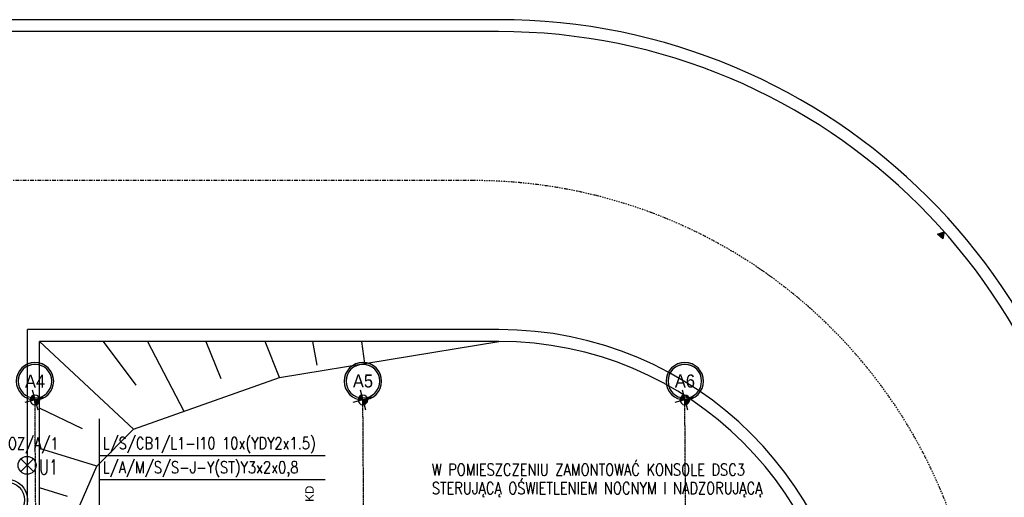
# Model space of a CAD drawing. Header units: inches. Extents: x -281236 to -70395, y 38777 to 102341.
# Tile 138 of 244: x -139572 to -137920, y 51822 to 52624. Entities that reach past the tile are written whole.
import ezdxf
from ezdxf.enums import TextEntityAlignment as Align

# ---------------------------------------------------------------- set-up
doc = ezdxf.new("R2010")
doc.units = ezdxf.units.IN
doc.header["$MEASUREMENT"] = 0
doc.linetypes.add('CENTER', pattern=[2, 1.25, -0.25, 0.25, -0.25])
doc.linetypes.add('DASHDOT', pattern=[1, 0.5, -0.25, 0, -0.25])
doc.layers.get('0').update_dxf_attribs({"color": 101})
for name, color, linetype in [('E-90', 6, 'Continuous'), ('E35', 6, 'Continuous'), ('Ins-wod', 152, 'Continuous'), ('opis-drogowy', 7, 'Continuous'), ('Os-osie glowne', 8, 'CENTER'), ('Os-osie-opis', 8, 'Continuous'), ('Pzt-chodniki', 8, 'Continuous'), ('Pzt-drogi-hatch', 253, 'Continuous'), ('Pzt-uksztaltowanie terenu', 7, 'Continuous'), ('Sc-cegla pelna', 32, 'Continuous'), ('W-idok', 9, 'Continuous')]:
    doc.layers.add(name, color=color, linetype=linetype)
doc.styles.add('dwg_opis duży', font='ARIAL.TTF', dxfattribs={"width": 0.9})
doc.styles.add('ROMANS', font='romans', dxfattribs={"width": 0.85})
doc.styles.add('TYTUL2', font='ARIAL.TTF')

# ---------------------------------------------------------------- blocks, each defined once
blk = doc.blocks.new('_opis_osi_liczbowy')
blk.add_hatch(color=256).paths.add_polyline_path([(32, 32), (32, 28.8, -1), (32, -28.8), (32, -32, 1)])
at = {"layer": 'Defpoints'}
h = blk.add_hatch(color=256, dxfattribs=at)
h.paths.add_polyline_path([(-2.2, -8, 0.414214), (8, -2.2), (0, 0)])
h.paths.add_polyline_path([(-8, 2.2), (0, 0), (2.2, 8, 0.414214)])
for radius in [32, 28.8]:
    blk.add_circle((32, 0), radius)
for p, q in [((4.6, 17.3), (-4.6, -17.3)), ((17.3, -4.6), (-17.3, 4.6))]:
    blk.add_line(p, q, dxfattribs=at)
blk.add_circle((0, 0), 8.32, dxfattribs=at)
at = {"style": 'dwg_opis duży', "width": 0.9}
blk.add_attdef('AXNAMEH', text='', height=22.4, rotation=90, dxfattribs=at).set_placement((32, 0), align=Align.MIDDLE_CENTER)

msp = doc.modelspace()

# ---------------------------------------------------------------- hatches: boundary and pattern name
at = {"layer": 'opis-drogowy'}
msp.add_hatch(color=7, dxfattribs=at).paths.add_polyline_path([(-138032.21, 52263.91), (-138020.84, 52267.74), (-138023.21, 52255.98)])

# ---------------------------------------------------------------- linework, layer by layer
at = {"layer": 'E35'}
for p, q in [((-139438.12, 51953.76), (-139438.12, 51371.88)), ((-139059.39, 51891.9), (-139438.12, 51891.9)), ((-139569.81, 51865.29), (-139548.6, 51886.5)), ((-139569.81, 51886.5), (-139548.6, 51865.29)), ((-139059.39, 51851.53), (-139438.12, 51851.53))]:
    msp.add_line(p, q, dxfattribs=at)
msp.add_circle((-139559.2, 51875.89), 15, dxfattribs=at)
at = {"layer": 'opis-drogowy', "color": 7}
msp.add_lwpolyline([(-138032.21, 52263.91), (-138020.84, 52267.74), (-138023.21, 52255.98), (-138032.21, 52263.91)], dxfattribs=at)
at = {"layer": 'Os-osie glowne'}
for p, q in [((-139518.63, 47893.27), (-139545.97, 51985.69)), ((-138968.62, 47893.27), (-138995.96, 51985.69)), ((-138968.62, 47893.27), (-138995.96, 51985.69)), ((-138428.61, 47893.27), (-138455.95, 51985.69))]:
    msp.add_line(p, q, dxfattribs=at)
at = {"layer": 'Pzt-chodniki'}
for p, q in [((-138768.53, 52623.69), (-142703.84, 52623.69)), ((-138768.53, 52603.69), (-142703.84, 52603.69)), ((-138767.99, 52103.69), (-139558.58, 52103.69)), ((-139558.58, 51709.09), (-139558.58, 52103.69))]:
    msp.add_line(p, q, dxfattribs=at)
for points in [[(-139538.58, 51664.09), (-139538.58, 52083.69)], [(-138767.99, 52083.69), (-139538.58, 52083.69)]]:
    msp.add_lwpolyline(points, dxfattribs=at)
for centre, radius, start in [((-138768.53, 51603.69), 1020, 0.23567), ((-138768.53, 51603.69), 1000, 0.23567), ((-138767.99, 51503.69), 600, 0.23403), ((-138767.99, 51503.69), 580, 0.23403)]:
    msp.add_arc(centre, radius, start, 90, dxfattribs=at)
at = {"layer": 'Pzt-drogi-hatch', "linetype": 'DASHDOT', "ltscale": 4}
msp.add_lwpolyline([(-137959.87, 50766.42), (-137959.87, 51503.69, 0.4142136), (-138809.87, 52353.69), (-142703.84, 52353.69, 0.4142136), (-143553.84, 51503.69), (-143553.84, 47333.55, 0.4142152), (-142703.83, 46483.55), (-142355.98, 46483.55)], format="xyb", dxfattribs=at)
at = {"layer": 'Pzt-uksztaltowanie terenu'}
for p, q in [((-139538.58, 52083.69), (-139380.91, 51936.53)), ((-139376.35, 52010.18), (-139431.21, 52083.69)), ((-139357, 52083.69), (-139296.2, 51966.52)), ((-139259.4, 52083.69), (-139234.25, 52021.7)), ((-139135.9, 52023.26), (-139159.77, 52083.69)), ((-139135.9, 52023.26), (-138767.99, 52083.69)), ((-139072.48, 52043.8), (-139079.88, 52083.69)), ((-138998.04, 52083.69), (-138993.48, 52046.58)), ((-139380.91, 51936.53), (-139135.9, 52023.26)), ((-139466.11, 51936.88), (-139538.58, 51971.72)), ((-139442.39, 51874.6), (-139380.91, 51936.53)), ((-139442.39, 51874.6), (-139538.58, 51904)), ((-139531.72, 51668.69), (-139442.39, 51874.6)), ((-139491.35, 51823.77), (-139538.58, 51837.82))]:
    msp.add_line(p, q, dxfattribs=at)
at = {"layer": 'Sc-cegla pelna'}
msp.add_circle((-139593.46, 51817.69), 30, dxfattribs=at)
at = {"layer": 'W-idok'}
msp.add_circle((-139593.46, 51817.69), 35, dxfattribs=at)

# ---------------------------------------------------------------- block references
at = {"layer": 'Os-osie-opis'}
ref = msp.add_blockref('_opis_osi_liczbowy', (-139545.97, 51985.69), dxfattribs=dict(at, xscale=-0.9799999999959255, yscale=0.9799999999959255, zscale=0.9799999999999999, rotation=270))
ref.add_attrib('AXNAMEH', 'A4', dxfattribs={"layer": '0', "height": 21.952, "style": 'dwg_opis duży', "width": 0.9}).set_placement((-139545.82, 52017.04), align=Align.MIDDLE_CENTER)
ref = msp.add_blockref('_opis_osi_liczbowy', (-138995.96, 51985.69), dxfattribs=dict(at, xscale=-0.9799999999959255, yscale=0.9799999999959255, zscale=0.9799999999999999, rotation=270))
ref.add_attrib('AXNAMEH', 'A5', dxfattribs={"layer": '0', "height": 21.952, "style": 'dwg_opis duży', "width": 0.9}).set_placement((-138995.81, 52017.41), align=Align.MIDDLE_CENTER)
ref = msp.add_blockref('_opis_osi_liczbowy', (-138455.95, 51985.69), dxfattribs=dict(at, xscale=-0.9799999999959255, yscale=0.9799999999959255, zscale=0.9799999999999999, rotation=270))
ref.add_attrib('AXNAMEH', 'A6', dxfattribs={"layer": '0', "height": 21.952, "style": 'dwg_opis duży', "width": 0.9}).set_placement((-138455.8, 52017.32), align=Align.MIDDLE_CENTER)

# ---------------------------------------------------------------- texts
at = {"layer": 'E-90', "style": 'ROMANS', "width": 0.8}
msp.add_text('OZ/A/1', height=20, rotation=0, dxfattribs=at).set_placement((-139548.77, 51910.86), align=Align.MIDDLE)
at = {"layer": 'E35', "style": 'ROMANS', "width": 0.8}
for s, p in [('L/S/CB1/L1-l10 10x(YDY2x1.5)', (-139432.35, 51902.85)), ('L/A/M/S/S-J-Y(ST)Y3x2x0,8', (-139432.35, 51862.48)), ('W POMIESZCZENIU ZAMONTOWAĆ KONSOLE DSC3', (-138880.34, 51858.55)), ('STERUJĄCĄ OŚWIETLENIEM NOCNYM I NADZORUJĄCĄ ', (-138880.34, 51827.52))]:
    msp.add_text(s, height=20, dxfattribs=at).set_placement(p)
at = {"layer": 'E35', "style": 'ROMANS', "width": 0.7}
msp.add_text('U1', height=25, dxfattribs=at).set_placement((-139523.18, 51872.98), align=Align.MIDDLE)
at = {"layer": 'Ins-wod', "style": 'TYTUL2'}
msp.add_text('zewnętrznej KD', height=14, rotation=90, dxfattribs=at).set_placement((-139078.53, 51704.77, 0))

doc.saveas('drawing.dxf')
